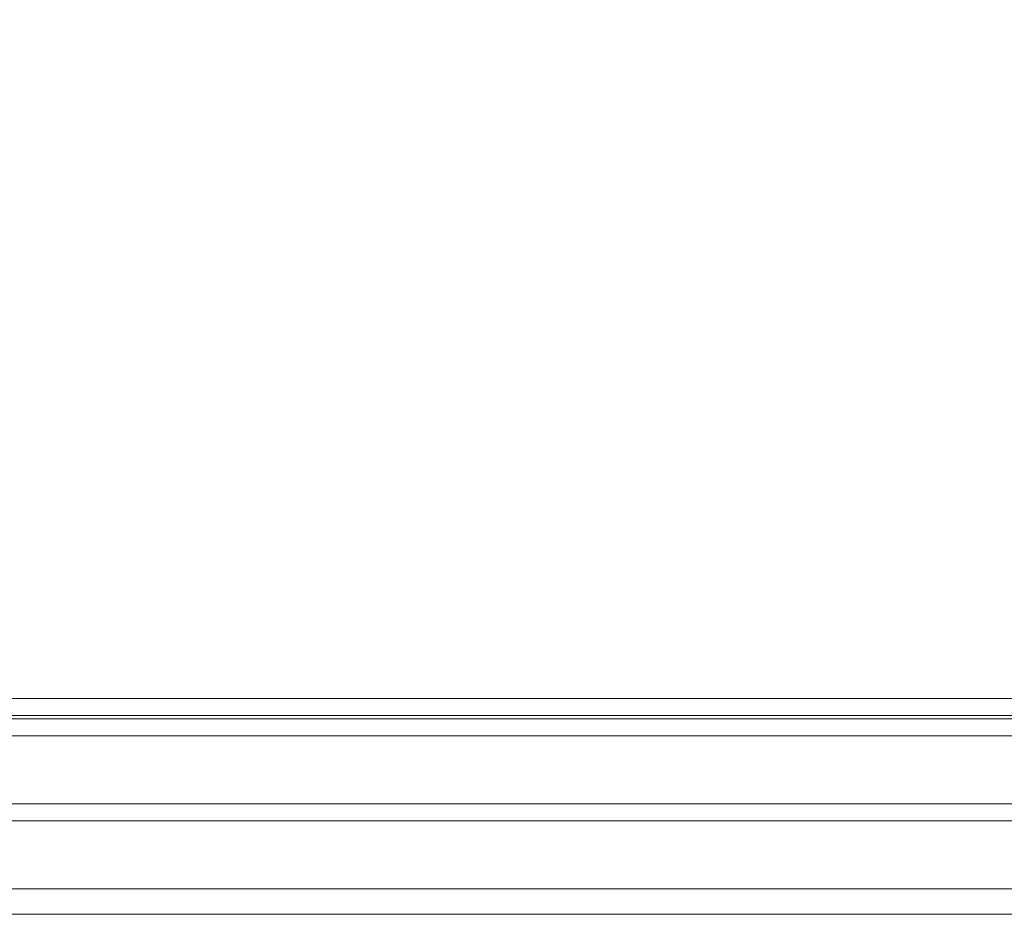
# Model space of a CAD drawing. Header units: inches. Extents: x 34737 to 291769, y 4926 to 74566.
# Tile 217 of 256: x 257100 to 257274, y 31095 to 31253. Entities that reach past the tile are written whole.
import ezdxf

# ---------------------------------------------------------------- set-up
doc = ezdxf.new("R2010")
doc.units = ezdxf.units.IN
doc.header["$LTSCALE"] = 300
doc.linetypes.add('ACAD_ISO02W100', pattern=[15, 12, -3])
doc.layers.add('!_A_03_ČIARKOVANÁ', color=41, linetype='ACAD_ISO02W100', lineweight=13)
doc.layers.add('_MB_szklo_0.15', color=142, linetype='Continuous', lineweight=15)

msp = doc.modelspace()

# ---------------------------------------------------------------- linework, layer by layer
at = {"layer": '!_A_03_ČIARKOVANÁ', "color": 7, "lineweight": -3, "ltscale": 0.5}
msp.add_arc((257617.07, 31153.16), 683.81, 90, 180, dxfattribs=at)
at = {"layer": '_MB_szklo_0.15'}
for points in [[(257018.38, 31130.1), (257571.88, 31130.1), (257571.88, 31133.1), (257018.38, 31133.1)], [(257018.38, 31129.53), (257571.88, 31129.53), (257571.88, 31130.1), (257018.38, 31130.1)], [(257018.38, 31126.53), (257571.88, 31126.53), (257571.88, 31129.53), (257018.38, 31129.53)], [(257018.38, 31111.53), (257571.88, 31111.53), (257571.88, 31114.53), (257018.38, 31114.53)], [(257018.38, 31095.03), (257571.88, 31095.03), (257571.88, 31099.53), (257018.38, 31099.53)]]:
    msp.add_lwpolyline(points, dxfattribs=at)

doc.saveas('drawing.dxf')
